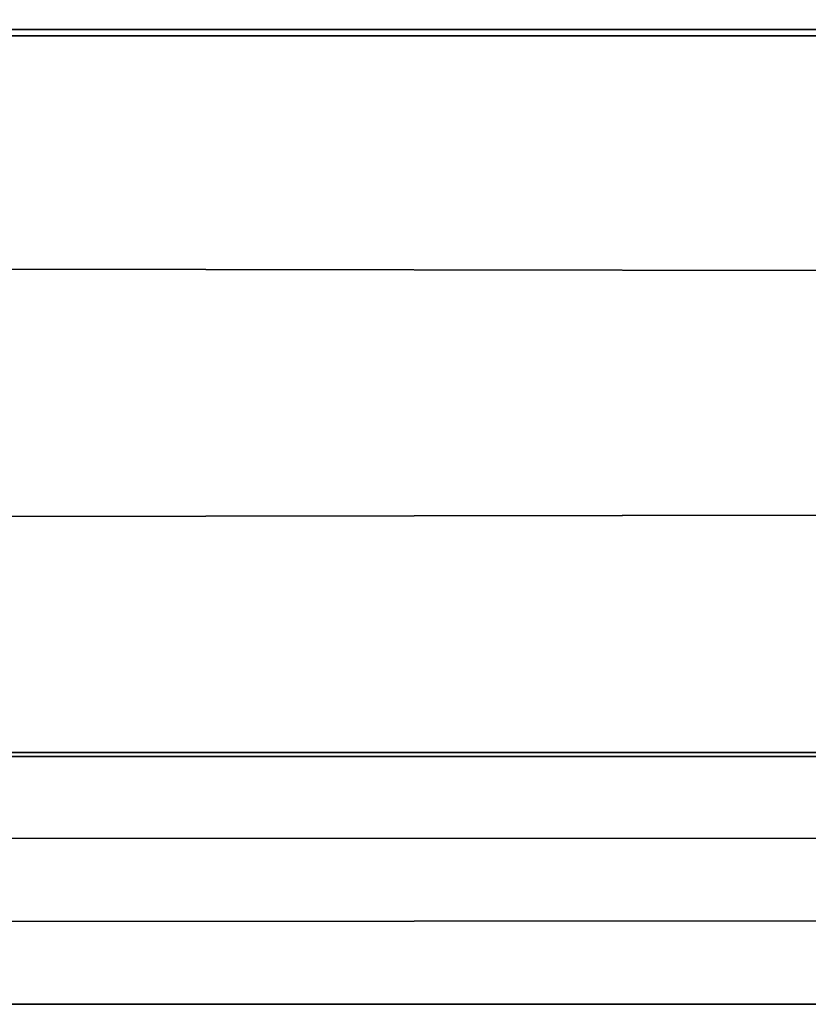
# Model space of a CAD drawing. Header units: inches. Extents: x 0 to 69, y -28.1 to 0.1.
# Tile 47 of 170: x 22.826 to 22.945, y -28.01 to -27.861. Entities that reach past the tile are written whole.
import ezdxf

# ---------------------------------------------------------------- set-up
doc = ezdxf.new("R2010")
doc.units = ezdxf.units.IN
doc.header["$LTSCALE"] = 0.03937
doc.header["$MEASUREMENT"] = 0
doc.layers.add('A-FURN-3-ST', color=151, linetype='Continuous')

msp = doc.modelspace()

# ---------------------------------------------------------------- meshes
at = {"layer": 'A-FURN-3-ST'}
mesh = msp.add_polyface(dxfattribs=at)
corners = [(0.25, -0.49123, 5), (68.75, -27.51, 5), (0.25, -27.51, 5), (0.125, -0.49123, 5.03349), (0.125, -27.51, 5.03349), (0.25, -28.01, 5.5), (0.125, -27.97651, 5.5), (0.25, -27.97194, 5.30866), (0.125, -27.941, 5.32148), (0.25, -27.86356, 5.14645), (0.125, -27.83987, 5.17013), (0.25, -27.70134, 5.03806), (0.125, -27.68853, 5.069), (0.03349, -27.65351, 5.15355), (0.03349, -27.885, 5.5), (0.25, -28.01, 16.9), (0.125, -27.97651, 16.9), (0.25, -26.91, 18), (0.125, -26.91, 17.96651), (0.25, -27.1947, 17.96252), (0.125, -27.18603, 17.93017), (0.25, -27.46, 17.85263), (0.125, -27.44325, 17.82362), (0.25, -27.68782, 17.67782), (0.125, -27.66414, 17.65413), (0.25, -27.86263, 17.45), (0.125, -27.83362, 17.43325), (0.25, -27.97252, 17.1847), (0.125, -27.94017, 17.17603), (0.03349, -27.85178, 17.15235), (0.03349, -26.91, 17.875), (0.03349, -27.59943, 17.58943), (0.03349, -27.75438, 17.3875), (0.125, -1.1, 17.96651), (0.25, -1.1, 18), (68.75, -28.01, 16.9), (68.75, -27.97252, 17.1847), (68.75, -27.86263, 17.45), (68.75, -27.68782, 17.67782), (68.75, -27.46, 17.85263), (68.75, -27.1947, 17.96252), (68.75, -27.70134, 5.03806), (68.75, -27.86356, 5.14645), (68.75, -27.97194, 5.30866)]
mesh.append_faces([[corners[k] for k in face] for face in [(0, 1, 2), (3, 2, 4), (5, 6, 7), (7, 6, 8), (7, 8, 9), (9, 8, 10), (9, 10, 11), (11, 10, 12), (11, 12, 2), (2, 12, 4), (4, 12, 13), (14, 8, 6), (5, 15, 6), (6, 15, 16), (6, 16, 14), (17, 18, 19), (19, 18, 20), (19, 20, 21), (21, 20, 22), (21, 22, 23), (23, 22, 24), (23, 24, 25), (25, 24, 26), (25, 26, 27), (27, 26, 28), (27, 28, 15), (15, 28, 16), (16, 28, 29), (18, 30, 20), (24, 31, 32, 26), (26, 32, 29, 28), (33, 30, 18), (34, 18, 17), (15, 35, 27), (27, 36, 25), (25, 37, 23), (23, 38, 21), (21, 39, 19), (19, 40, 17), (5, 35, 15), (2, 1, 11), (11, 41, 9), (9, 42, 7), (7, 43, 5)]])
mesh = msp.add_polyface(dxfattribs=at)
corners = [(68.875, -0.49123, 5.03349), (68.96651, -27.51, 5.125), (68.875, -27.51, 5.03349), (68.75, -0.49123, 5), (68.75, -27.51, 5), (68.96651, -27.85646, 5.35649), (68.875, -27.97651, 5.5), (68.875, -27.941, 5.32148), (68.75, -28.01, 5.5), (68.75, -27.97194, 5.30866), (68.875, -27.83987, 5.17013), (68.75, -27.86356, 5.14645), (68.875, -27.68853, 5.069), (68.75, -27.70134, 5.03806), (68.96651, -27.65351, 5.15355), (68.96651, -27.77517, 5.23483), (68.96651, -27.885, 16.9), (68.875, -27.97651, 16.9), (68.75, -28.01, 16.9), (68.875, -27.94017, 17.17603), (68.75, -27.97252, 17.1847), (68.96651, -27.16235, 17.84178), (68.875, -26.91, 17.96651), (68.875, -27.18603, 17.93017), (68.75, -26.91, 18), (68.75, -27.1947, 17.96252), (68.875, -27.44325, 17.82362), (68.75, -27.46, 17.85263), (68.875, -27.66414, 17.65413), (68.75, -27.68782, 17.67782), (68.875, -27.83362, 17.43325), (68.75, -27.86263, 17.45), (68.875, -1.1, 17.96651), (0.25, -27.97252, 17.1847), (0.25, -27.86263, 17.45), (0.25, -27.68782, 17.67782), (0.25, -27.46, 17.85263), (0.25, -27.1947, 17.96252), (0.25, -26.91, 18), (0.25, -28.01, 5.5), (0.25, -27.70134, 5.03806), (0.25, -27.86356, 5.14645), (0.25, -27.97194, 5.30866), (68.75, -1.1, 18)]
mesh.append_faces([[corners[k] for k in face] for face in [(0, 1, 2), (3, 2, 4), (5, 6, 7), (7, 6, 8), (7, 8, 9), (7, 9, 10), (10, 9, 11), (10, 11, 12), (12, 11, 13), (12, 13, 2), (2, 13, 4), (2, 1, 12), (12, 14, 15, 10), (6, 16, 17), (6, 17, 8), (8, 17, 18), (16, 19, 17), (17, 19, 20), (17, 20, 18), (21, 22, 23), (22, 24, 23), (23, 24, 25), (23, 25, 26), (26, 25, 27), (26, 27, 28), (28, 27, 29), (28, 29, 30), (30, 29, 31), (30, 31, 19), (19, 31, 20), (32, 24, 22), (33, 18, 20), (34, 20, 31), (35, 31, 29), (36, 29, 27), (37, 27, 25), (38, 25, 24), (8, 18, 39), (40, 4, 13), (41, 13, 11), (42, 11, 9), (39, 9, 8), (24, 43, 38)]])

doc.saveas('drawing.dxf')
